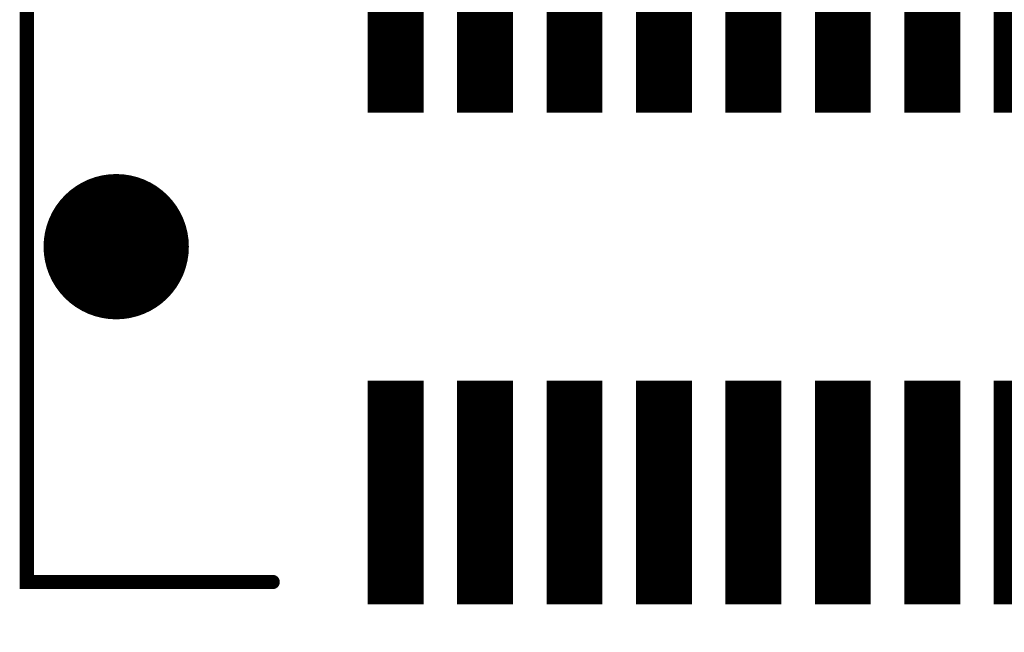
# Model space of a CAD drawing. Extents: x 63 to 129, y -4 to 99.
# Tile 62 of 69: x 75.09 to 83.9, y 15.35 to 20.83. Entities that reach past the tile are written whole.
import ezdxf

# ---------------------------------------------------------------- set-up
doc = ezdxf.new("R2010")
doc.units = 0
doc.layers.get('0').update_dxf_attribs({"linetype": 'CONTINUOUS'})
for name, color, linetype in [('DRIL_NPLTE_THRU_12', 16, 'CONTINUOUS'), ('DRIL_SYMBOL', 254, 'CONTINUOUS'), ('PADS_BOT', 1, 'CONTINUOUS'), ('PADS_INNER', 1, 'CONTINUOUS'), ('PART_BOT_2DLINE_00', 3, 'CONTINUOUS')]:
    doc.layers.add(name, color=color, linetype=linetype)

# ---------------------------------------------------------------- blocks, each defined once
blk = doc.blocks.new('SMOOTH_0$127')
at = {"const_width": 0.0635}
blk.add_lwpolyline([(-0.03175, 0, 1), (0.03175, 0, 1)], format="xyb", close=True, dxfattribs=at)
blk = doc.blocks.new('PART_BODY_BOT_99')
at = {"layer": 'PART_BOT_2DLINE_00', "const_width": 0.127}
blk.add_lwpolyline([(-12.7, 3), (-14.9, 3), (-14.9, -3), (-12.7, -3)], dxfattribs=at)
at = {"layer": 'PART_BOT_2DLINE_00'}
for p in [(-14.9, -3), (-12.7, -3)]:
    blk.add_blockref('SMOOTH_0$127', p, dxfattribs=at)
blk = doc.blocks.new('DRIL_HOLE_0')
blk.add_lwpolyline([(0, 0, 1), (0, 0, 1)], format="xyb", close=True)
blk = doc.blocks.new('PAD_0')
blk.add_lwpolyline([(0, 0, 1), (0, 0, 1)], format="xyb", close=True)
blk = doc.blocks.new('PAD_42')
at = {"const_width": 0.5}
blk.add_lwpolyline([(-1, 0), (1, 0)], dxfattribs=at)
blk = doc.blocks.new('STK_BOT_356')
at = {"layer": 'DRIL_NPLTE_THRU_12'}
blk.add_blockref('DRIL_HOLE_0', (0, 0), dxfattribs=at)
at = {"layer": 'PADS_BOT', "rotation": 90}
blk.add_blockref('PAD_42', (0, 0), dxfattribs=at)
at = {"layer": 'PADS_INNER'}
blk.add_blockref('PAD_0', (0, 0), dxfattribs=at)
blk = doc.blocks.new('DRIL_SYMBOL_1$3')
at = {"layer": 'DRIL_SYMBOL', "const_width": 0.0508}
for points in [[(0, -0.254), (0, 0.254)], [(-0.254, 0), (0.254, 0)]]:
    blk.add_lwpolyline(points, dxfattribs=at)
blk = doc.blocks.new('DRIL_HOLE_1$3')
at = {"const_width": 0.65}
blk.add_lwpolyline([(-0.325, 0, 1), (0.325, 0, 1)], format="xyb", close=True, dxfattribs=at)
blk.add_blockref('DRIL_SYMBOL_1$3', (0, 0))
blk = doc.blocks.new('PAD_43')
at = {"const_width": 0.65}
blk.add_lwpolyline([(0, -0.325, 1), (0, 0.325, 1)], format="xyb", close=True, dxfattribs=at)
blk = doc.blocks.new('STK_BOT_212')
at = {"layer": 'DRIL_NPLTE_THRU_12'}
blk.add_blockref('DRIL_HOLE_1$3', (0, 0), dxfattribs=at)
at = {"layer": 'PADS_BOT'}
blk.add_blockref('PAD_43', (0, 0), dxfattribs=at)
at = {"layer": 'PADS_INNER'}
blk.add_blockref('PAD_43', (0, 0), dxfattribs=at)
blk = doc.blocks.new('SYM_BOT_52')
for name, p in [('STK_BOT_356', (-11.6, 2.2)), ('STK_BOT_356', (-10.8, 2.2)), ('STK_BOT_356', (-10, 2.2)), ('STK_BOT_356', (-9.2, 2.2)), ('STK_BOT_356', (-8.4, 2.2)), ('STK_BOT_356', (-7.6, 2.2)), ('STK_BOT_356', (-6.8, 2.2)), ('STK_BOT_356', (-6, 2.2)), ('PART_BODY_BOT_99', (0, 0)), ('STK_BOT_212', (-14.1, 0)), ('STK_BOT_356', (-11.6, -2.2)), ('STK_BOT_356', (-10.8, -2.2)), ('STK_BOT_356', (-10, -2.2)), ('STK_BOT_356', (-9.2, -2.2)), ('STK_BOT_356', (-8.4, -2.2)), ('STK_BOT_356', (-7.6, -2.2)), ('STK_BOT_356', (-6.8, -2.2)), ('STK_BOT_356', (-6, -2.2))]:
    blk.add_blockref(name, p)
blk = doc.blocks.new('PART_BOT_760')
blk.add_blockref('SYM_BOT_52', (0, 0))

msp = doc.modelspace()

# ---------------------------------------------------------------- block references
msp.add_blockref('PART_BOT_760', (90.0566, 18.796))

doc.saveas('drawing.dxf')
